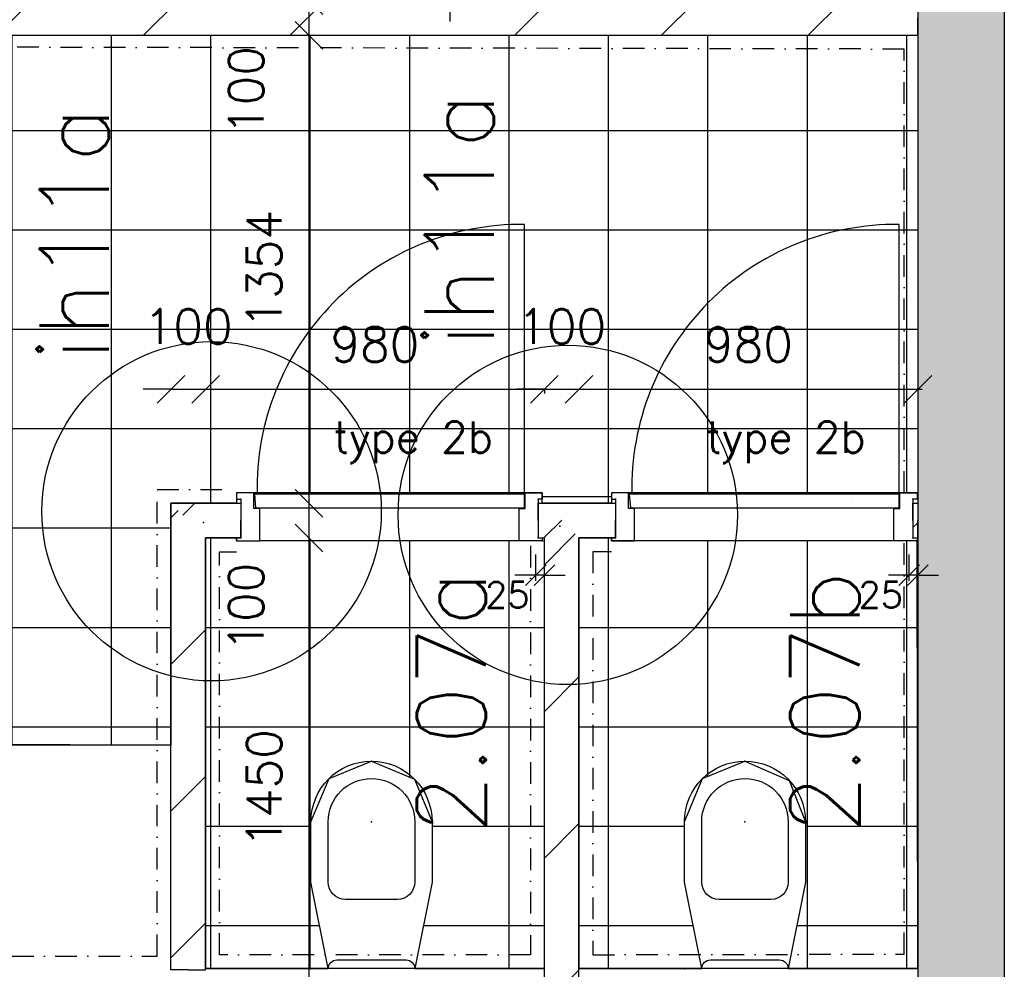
# Model space of a CAD drawing. Extents: x 7198 to 172353, y -998 to 131648.
# Tile 49 of 66: x 38260 to 41107, y 79223 to 81971. Entities that reach past the tile are written whole.
import ezdxf
from ezdxf.enums import TextEntityAlignment as Align

# ---------------------------------------------------------------- set-up
doc = ezdxf.new("R2010")
doc.units = 0
doc.header["$LTSCALE"] = 50
doc.header["$MEASUREMENT"] = 0
doc.header["$PDSIZE"] = -1
doc.linetypes.add('DASHDOT2', pattern=[0.5, 0.25, -0.125, 0, -0.125])
doc.linetypes.add('DIVIDE', pattern=[31.25, 12.5, -6.25, 0, -6.25, 0, -6.25])
doc.layers.get('0').update_dxf_attribs({"linetype": 'CONTINUOUS'})
doc.layers.get('DEFPOINTS').update_dxf_attribs({"linetype": 'CONTINUOUS'})
for name, color, linetype in [('00', 7, 'CONTINUOUS'), ('_DETAILNUMMERS', 4, 'CONTINUOUS'), ('_DETAILNUMMERSTEKST', 4, 'CONTINUOUS'), ('A--A21--_F12--', 7, 'CONTINUOUS'), ('A--A21--_F123-', 9, 'CONTINUOUS'), ('A--A22--_F123-', 9, 'CONTINUOUS'), ('A--L21--', 3, 'CONTINUOUS'), ('A--L21--_F12--', 7, 'CONTINUOUS'), ('A--L22--_F-2--', 7, 'CONTINUOUS'), ('A--L32--', 7, 'CONTINUOUS'), ('A--L32--_F123-', 1, 'CONTINUOUS'), ('A--L32--_F123-DRAAIR', 7, 'CONTINUOUS'), ('A--L74--', 7, 'CONTINUOUS'), ('A--L74--_F-23-', 7, 'CONTINUOUS'), ('A--M$1A-_F123-', 1, 'CONTINUOUS'), ('A--M1$A-_F123-', 1, 'CONTINUOUS'), ('A--T$1A-_F123-_RNR', 4, 'CONTINUOUS'), ('tegels', 253, 'CONTINUOUS'), ('TEKSTKOZIJNMERK', 2, 'CONTINUOUS'), ('X--LR---_CP', 7, 'CONTINUOUS')]:
    doc.layers.add(name, color=color, linetype=linetype)
doc.styles.add('ALFA-0_25', font='ROMANS')
doc.styles.add('B-01', font='SIMPLEX.SHX', dxfattribs={"width": 0.8, "height": 4.5})
doc.styles.add('HIEMSTRA', font='romans.shx')
doc.dimstyles.get("Standard").update_dxf_attribs({"dimscale": 40, "dimtxt": 2.5, "dimasz": 2, "dimexe": 0.3, "dimexo": 0.3, "dimgap": 2, "dimtad": 1, "dimdec": 0, "dimzin": 0, "dimdsep": 46, "dimtxsty": 'HIEMSTRA', "dimblk1": 'OBLIQUE', "dimblk2": 'OBLIQUE', "dimsah": 1, "dimcen": -0.09, "dimdle": 0.3, "dimse1": 1, "dimclrd": 2, "dimclre": 2, "dimclrt": 3, "dimadec": 0, "dimazin": 0, "dimtfac": 1, "dimtdec": 4, "dimtofl": 0, "dimtmove": 2, "dimatfit": 3, "dimldrblk": 'OBLIQUE', "dimfxl": 1, "dimtvp": 625, "dimtolj": 1, "dimtzin": 0, "dimarcsym": 0})
doc.dimstyles.new('STANDARD$0', dxfattribs={"dimscale": 50, "dimtxt": 2.5, "dimasz": 2, "dimexe": 2, "dimexo": 0, "dimgap": 2, "dimtad": 1, "dimdec": 0, "dimzin": 0, "dimdsep": 46, "dimtxsty": 'ALFA-0_25', "dimblk1": 'OBLIQUE', "dimblk2": 'OBLIQUE', "dimsah": 1, "dimcen": -3, "dimdle": 2, "dimclrd": 1, "dimclre": 1, "dimclrt": 2, "dimadec": 0, "dimazin": 0, "dimtfac": 0.666667, "dimtofl": 0, "dimtmove": 2, "dimatfit": 3, "dimldrblk": 'OBLIQUE', "dimfxl": 1, "dimtvp": 0.833333, "dimtolj": 1, "dimtzin": 0, "dimarcsym": 0})

# ---------------------------------------------------------------- blocks, each defined once
blk = doc.blocks.new('Q070119-')
at = {"layer": 'X--LR---_CP'}
for p in [(0, 0), (0, 0), (350, 0)]:
    blk.add_point(p, dxfattribs=at)
blk = doc.blocks.new('Q070120-')
at = {"layer": 'X--LR---_CP'}
for p in [(0, 0), (0, 0), (350, 0)]:
    blk.add_point(p, dxfattribs=at)
blk = doc.blocks.new('Q070121-')
at = {"layer": 'X--LR---_CP', "color": 3}
blk.add_point((600, 0), dxfattribs=at)
blk.add_point((600, 0), dxfattribs=at)
blk.add_point((600, 0), dxfattribs=at)
blk = doc.blocks.new('Q070065-')
at = {"layer": 'A--L74--_F-23-', "color": 1, "linetype": 'Continuous'}
for points in [[(125, 0), (175, -250), (175, -425, -1), (-175, -425), (-175, -250), (-125, 0)], [(-125, 0), (125, 0, -0.41), (100, -25), (-100, -25, -0.41), (-125, 0)], [(-75, -200), (75, -200, -0.41), (125, -250), (125, -425, -1), (-125, -425), (-125, -250, -0.41), (-75, -200)]]:
    blk.add_lwpolyline(points, format="xyb", dxfattribs=at)
at = {"layer": 'A--L74--_F-23-', "color": 255}
blk.add_circle((0, 0), 0.0123, dxfattribs=at)
at = {"layer": 'X--LR---_CP'}
for p in [(-125, 0), (-125, 0), (0, -425)]:
    blk.add_point(p, dxfattribs=at)
at = {"layer": 'A--L74--'}
for name, p, rotation in [('Q070120-', (-175, 0), 0.08), ('Q070121-', (0, 0), 270)]:
    blk.add_blockref(name, p, dxfattribs=dict(at, rotation=rotation))
at = {"layer": 'A--L74--', "extrusion": (0, -1, 0)}
blk.add_blockref('Q070119-', (-175, 0), dxfattribs=at)
blk = doc.blocks.new('*U874')
at = {"layer": 'A--A22--_F123-', "linetype": 'Continuous'}
h = blk.add_hatch(dxfattribs=at)
h.set_pattern_fill('ALFALINE', color=256, scale=300, style=0)
h.set_pattern_definition([(45, (-38747.1, -79221.86), (-212.132, 212.132), [])])
h.paths.add_polyline_path([(0, 0), (-50, 0), (-50, 1349.8), (0, 1299.8), (50, 1249.8), (50, 0)])
at = {"layer": 'A--L22--_F-2--', "color": 3, "linetype": 'Continuous'}
for points in [[(0, 0), (-50, 0), (-50, 1349.8), (-50, 1349.8)], [(0, 0), (50, 0), (50, 1249.8), (50, 1249.8)]]:
    blk.add_lwpolyline(points, dxfattribs=at)
blk = doc.blocks.new('*U873')
at = {"layer": 'A--A22--_F123-', "linetype": 'Continuous'}
h = blk.add_hatch(dxfattribs=at)
h.set_pattern_fill('ALFALINE', color=256, scale=300, style=0)
h.set_pattern_definition([(45, (-39827.1, -78971.86), (-212.132, 212.132), [])])
h.paths.add_polyline_path([(0, 0), (-50, 50), (-50, 1499.8), (0, 1549.8), (50, 1499.8), (50, 50)])
at = {"layer": 'A--L22--_F-2--', "color": 3, "linetype": 'Continuous'}
for points in [[(-50, 50), (-50, 50), (-50, 1499.8), (-50, 1499.8)], [(50, 50), (50, 50), (50, 1499.8), (50, 1499.8)]]:
    blk.add_lwpolyline(points, dxfattribs=at)
blk = doc.blocks.new('*U870')
at = {"layer": 'A--A22--_F123-', "linetype": 'Continuous'}
h = blk.add_hatch(dxfattribs=at)
h.set_pattern_fill('ALFALINE', color=256, scale=300, style=0)
h.set_pattern_definition([(45, (-39759.1, -80521.63), (-212.132, 212.132), [])])
h.paths.add_polyline_path([(0, 0), (0, 50), (68, 50), (68, 0), (18, -50), (0, -50)])
at = {"layer": 'A--L22--_F-2--', "color": 3, "linetype": 'Continuous'}
for points in [[(0, 0), (0, 50), (68, 50), (68, 50)], [(0, 0), (0, -50), (18, -50), (18, -50)]]:
    blk.add_lwpolyline(points, dxfattribs=at)
blk = doc.blocks.new('*U869')
at = {"layer": 'A--A22--_F123-', "linetype": 'Continuous'}
h = blk.add_hatch(dxfattribs=at)
h.set_pattern_fill('ALFALINE', color=256, scale=300, style=0)
h.set_pattern_definition([(45, (-38747.1, -80521.63), (-212.132, 212.132), [])])
h.paths.add_polyline_path([(0, 0), (-50, 50), (152, 50), (152, 0), (152, -50), (50, -50)])
at = {"layer": 'A--L22--_F-2--', "color": 3, "linetype": 'Continuous'}
for points in [[(-50, 50), (-50, 50), (152, 50), (152, 0)], [(50, -50), (50, -50), (152, -50), (152, 0)]]:
    blk.add_lwpolyline(points, dxfattribs=at)
blk = doc.blocks.new('*U868')
at = {"layer": 'A--A22--_F123-', "linetype": 'Continuous'}
h = blk.add_hatch(dxfattribs=at)
h.set_pattern_fill('ALFALINE', color=256, scale=300, style=0)
h.set_pattern_definition([(45, (-39827.1, -80521.63), (-212.132, 212.132), [])])
h.paths.add_polyline_path([(0, 0), (0, 50), (155.6, 50), (155.6, 0), (155.6, -50), (50, -50)])
at = {"layer": 'A--L22--_F-2--', "color": 3, "linetype": 'Continuous'}
for points in [[(0, 50), (0, 50), (155.6, 50), (155.6, 0)], [(50, -50), (50, -50), (155.6, -50), (155.6, 0)]]:
    blk.add_lwpolyline(points, dxfattribs=at)
blk = doc.blocks.new('*U847')
at = {"layer": 'A--A22--_F123-', "linetype": 'Continuous'}
h = blk.add_hatch(dxfattribs=at)
h.set_pattern_fill('ALFALINE', color=256, scale=300, style=0)
h.set_pattern_definition([(45, (-40842.73, -80521.63), (-212.132, 212.132), [])])
h.paths.add_polyline_path([(0, 0), (0, 50), (14.4, 50), (14.4, 0), (14.4, -50), (0, -50)])
at = {"layer": 'A--L22--_F-2--', "color": 3, "linetype": 'Continuous'}
for points in [[(0, 0), (0, 50), (14.4, 50), (14.4, 0)], [(0, 0), (0, -50), (14.4, -50), (14.4, 0)]]:
    blk.add_lwpolyline(points, dxfattribs=at)
blk = doc.blocks.new('*U822')
at = {"layer": 'A--A22--_F123-', "linetype": 'Continuous'}
h = blk.add_hatch(dxfattribs=at)
h.set_pattern_fill('ALFALINE', color=256, scale=300, style=0)
h.set_pattern_definition([(45, (-39357.1, -81975.63), (-212.132, 212.132), [])])
h.paths.add_polyline_path([(0, 0), (50, 50), (1500, 50), (1500, 0), (1500, -50), (0, -50)])
at = {"layer": 'A--L22--_F-2--', "color": 3, "linetype": 'Continuous'}
for points in [[(50, 50), (50, 50), (1500, 50), (1500, 0)], [(0, -50), (0, -50), (1500, -50), (1500, 0)]]:
    blk.add_lwpolyline(points, dxfattribs=at)
blk = doc.blocks.new('_OBLIQUE')
at = {"color": 0, "linetype": 'ByBlock'}
blk.add_line((-0.5, -0.5), (0.5, 0.5), dxfattribs=at)
blk = doc.blocks.new('*D110')
at = {"color": 2, "linetype": 'ByBlock', "transparency": 16777216}
for p, q in [((38697.1, 80901.3), (38617.1, 80901.3)), ((38697.1, 80901.3), (38797.1, 80901.3)), ((38797.1, 80901.3), (38877.1, 80901.3))]:
    blk.add_line(p, q, dxfattribs=at)
at = {"layer": 'DEFPOINTS', "color": 0, "linetype": 'ByBlock', "transparency": 16777216}
for p in [(38697.1, 80901.3), (38797.1, 80901.3), (38797.1, 80901.3)]:
    blk.add_point(p, dxfattribs=at)
at = {"color": 2, "linetype": 'ByBlock', "transparency": 16777216, "xscale": 80, "yscale": 80, "zscale": 80}
blk.add_blockref('_OBLIQUE', (38697.1, 80901.3), dxfattribs=at)
at = {"color": 2, "linetype": 'ByBlock', "transparency": 16777216, "xscale": 80, "yscale": 80, "zscale": 80, "rotation": 180}
blk.add_blockref('_OBLIQUE', (38797.1, 80901.3), dxfattribs=at)
at = {"color": 3, "linetype": 'ByBlock', "transparency": 16777216, "insert": (38747.1, 81083.3), "char_height": 100, "attachment_point": 5, "style": 'HIEMSTRA'}
blk.add_mtext('\\A1;100', dxfattribs=at)
blk = doc.blocks.new('*D111')
at = {"color": 2, "linetype": 'ByBlock', "transparency": 16777216}
for p, q in [((38785.1, 80901.3), (39789.1, 80901.3)), ((39777.1, 80902.7), (39777.1, 80889.3))]:
    blk.add_line(p, q, dxfattribs=at)
at = {"layer": 'DEFPOINTS', "color": 0, "linetype": 'ByBlock', "transparency": 16777216}
for p in [(38797.1, 80914.7), (39777.1, 80914.7), (39777.1, 80901.3)]:
    blk.add_point(p, dxfattribs=at)
at = {"color": 2, "linetype": 'ByBlock', "transparency": 16777216, "xscale": 80, "yscale": 80, "zscale": 80, "rotation": 180}
blk.add_blockref('_OBLIQUE', (38797.1, 80901.3), dxfattribs=at)
at = {"color": 2, "linetype": 'ByBlock', "transparency": 16777216, "xscale": 80, "yscale": 80, "zscale": 80}
blk.add_blockref('_OBLIQUE', (39777.1, 80901.3), dxfattribs=at)
at = {"color": 3, "linetype": 'ByBlock', "transparency": 16777216, "insert": (39287.1, 81031.3), "char_height": 100, "attachment_point": 5, "style": 'HIEMSTRA'}
blk.add_mtext('\\A1;980', dxfattribs=at)
blk = doc.blocks.new('*D112')
at = {"color": 2, "linetype": 'ByBlock', "transparency": 16777216}
for p, q in [((40857.1, 80924.9), (40857.1, 80889.3)), ((39865.1, 80901.3), (40869.1, 80901.3))]:
    blk.add_line(p, q, dxfattribs=at)
at = {"layer": 'DEFPOINTS', "color": 0, "linetype": 'ByBlock', "transparency": 16777216}
for p in [(39877.1, 80936.9), (40857.1, 80936.9), (40857.1, 80901.3)]:
    blk.add_point(p, dxfattribs=at)
at = {"color": 2, "linetype": 'ByBlock', "transparency": 16777216, "xscale": 80, "yscale": 80, "zscale": 80, "rotation": 180}
blk.add_blockref('_OBLIQUE', (39877.1, 80901.3), dxfattribs=at)
at = {"color": 2, "linetype": 'ByBlock', "transparency": 16777216, "xscale": 80, "yscale": 80, "zscale": 80}
blk.add_blockref('_OBLIQUE', (40857.1, 80901.3), dxfattribs=at)
at = {"color": 3, "linetype": 'ByBlock', "transparency": 16777216, "insert": (40367.1, 81031.3), "char_height": 100, "attachment_point": 5, "style": 'HIEMSTRA'}
blk.add_mtext('\\A1;980', dxfattribs=at)
blk = doc.blocks.new('*D113')
at = {"color": 2, "linetype": 'ByBlock', "transparency": 16777216}
for p, q in [((39777.1, 80901.3), (39697.1, 80901.3)), ((39777.1, 80901.3), (39877.1, 80901.3)), ((39877.1, 80901.3), (39957.1, 80901.3))]:
    blk.add_line(p, q, dxfattribs=at)
at = {"layer": 'DEFPOINTS', "color": 0, "linetype": 'ByBlock', "transparency": 16777216}
for p in [(39777.1, 80901.3), (39877.1, 80901.3), (39877.1, 80901.3)]:
    blk.add_point(p, dxfattribs=at)
at = {"color": 2, "linetype": 'ByBlock', "transparency": 16777216, "xscale": 80, "yscale": 80, "zscale": 80}
blk.add_blockref('_OBLIQUE', (39777.1, 80901.3), dxfattribs=at)
at = {"color": 2, "linetype": 'ByBlock', "transparency": 16777216, "xscale": 80, "yscale": 80, "zscale": 80, "rotation": 180}
blk.add_blockref('_OBLIQUE', (39877.1, 80901.3), dxfattribs=at)
at = {"color": 3, "linetype": 'ByBlock', "transparency": 16777216, "insert": (39827.1, 81083.3), "char_height": 100, "attachment_point": 5, "style": 'HIEMSTRA'}
blk.add_mtext('\\A1;100', dxfattribs=at)
blk = doc.blocks.new('*U783')
at = {"layer": 'A--A21--_F123-', "linetype": 'Continuous'}
blk.add_hatch(color=256, dxfattribs=at).paths.add_polyline_path([(0, 0), (125, 0), (125, -7950.4), (0, -7950.4), (-125, -7950.4), (-125, 0)])
at = {"layer": 'A--A21--_F12--', "color": 8}
for points in [[(0, -7950.4), (-125, -7950.4), (0, 0), (-125, 0)], [(0, 0), (125, 0), (0, -7950.4), (125, -7950.4)]]:
    blk.add_solid(points, dxfattribs=at)
at = {"layer": 'A--L21--_F12--', "color": 3, "linetype": 'Continuous'}
for points in [[(0, 0), (-125, 0), (-125, -7950.4), (0, -7950.4)], [(0, 0), (125, 0), (125, -7950.4), (0, -7950.4)]]:
    blk.add_lwpolyline(points, dxfattribs=at)
blk = doc.blocks.new('*U768')
at = {"layer": 'A--A22--_F123-', "linetype": 'Continuous'}
h = blk.add_hatch(dxfattribs=at)
h.set_pattern_fill('ALFALINE', color=256, scale=300, style=0)
h.set_pattern_definition([(45, (-37036.6, -81975.63), (-212.132, 212.132), [])])
h.paths.add_polyline_path([(0, 0), (61.2, 50), (2270.5, 50), (2320.5, 0), (2320.5, -50), (40.8, -50)])
at = {"layer": 'A--L22--_F-2--', "color": 3, "linetype": 'Continuous'}
for points in [[(61.2, 50), (61.2, 50), (2270.5, 50), (2270.5, 50)], [(40.8, -50), (40.8, -50), (2320.5, -50), (2320.5, -50)]]:
    blk.add_lwpolyline(points, dxfattribs=at)
blk = doc.blocks.new('*D192')
at = {"color": 2, "linetype": 'ByBlock', "transparency": 16777216}
blk.add_line((40225.3, 79009.9), (40225.3, 80483.6), dxfattribs=at)
at = {"layer": 'DEFPOINTS', "color": 0, "linetype": 'ByBlock', "transparency": 16777216}
for p in [(40225.3, 80471.6), (40225.3, 80471.6), (40225.3, 79021.9)]:
    blk.add_point(p, dxfattribs=at)
at = {"color": 2, "linetype": 'ByBlock', "transparency": 16777216, "xscale": 80, "yscale": 80, "zscale": 80}
for p, rotation in [((40225.3, 80471.6), 90), ((40225.3, 79021.9), 270)]:
    blk.add_blockref('_OBLIQUE', p, dxfattribs=dict(at, rotation=rotation))
at = {"color": 3, "linetype": 'ByBlock', "transparency": 16777216, "insert": (40095.3, 79746.7), "char_height": 100, "attachment_point": 5, "rotation": 90, "style": 'HIEMSTRA'}
blk.add_mtext('\\A1;1450', dxfattribs=at)
blk = doc.blocks.new('*D193')
at = {"color": 2, "linetype": 'ByBlock', "transparency": 16777216}
for p, q in [((40225.3, 80571.6), (40225.3, 80651.6)), ((40225.3, 80471.6), (40225.3, 80571.6)), ((40225.3, 80471.6), (40225.3, 80391.6))]:
    blk.add_line(p, q, dxfattribs=at)
at = {"layer": 'DEFPOINTS', "color": 0, "linetype": 'ByBlock', "transparency": 16777216}
for p in [(40225.3, 80571.6), (40225.3, 80571.6), (40225.3, 80471.6)]:
    blk.add_point(p, dxfattribs=at)
at = {"color": 2, "linetype": 'ByBlock', "transparency": 16777216, "xscale": 80, "yscale": 80, "zscale": 80}
for p, rotation in [((40225.3, 80571.6), 270), ((40225.3, 80471.6), 90)]:
    blk.add_blockref('_OBLIQUE', p, dxfattribs=dict(at, rotation=rotation))
at = {"color": 3, "linetype": 'ByBlock', "transparency": 16777216, "insert": (40043.3, 80271.3), "char_height": 100, "attachment_point": 5, "rotation": 90, "style": 'HIEMSTRA'}
blk.add_mtext('\\A1;100', dxfattribs=at)
blk = doc.blocks.new('*D194')
at = {"color": 2, "linetype": 'ByBlock', "transparency": 16777216}
blk.add_line((40225.3, 80559.6), (40225.3, 81937.6), dxfattribs=at)
at = {"layer": 'DEFPOINTS', "color": 0, "linetype": 'ByBlock', "transparency": 16777216}
for p in [(40225.3, 81925.6), (40225.3, 81925.6), (40225.3, 80571.6)]:
    blk.add_point(p, dxfattribs=at)
at = {"color": 2, "linetype": 'ByBlock', "transparency": 16777216, "xscale": 80, "yscale": 80, "zscale": 80}
for p, rotation in [((40225.3, 81925.6), 90), ((40225.3, 80571.6), 270)]:
    blk.add_blockref('_OBLIQUE', p, dxfattribs=dict(at, rotation=rotation))
at = {"color": 3, "linetype": 'ByBlock', "transparency": 16777216, "insert": (40095.3, 81248.6), "char_height": 100, "attachment_point": 5, "rotation": 90, "style": 'HIEMSTRA'}
blk.add_mtext('\\A1;1354', dxfattribs=at)
blk = doc.blocks.new('*D195')
at = {"color": 2, "linetype": 'ByBlock', "transparency": 16777216}
for p, q in [((39096.6, 82025.6), (39096.6, 82105.6)), ((39096.6, 81925.6), (39096.6, 82025.6)), ((39096.6, 81925.6), (39096.6, 81845.6))]:
    blk.add_line(p, q, dxfattribs=at)
at = {"layer": 'DEFPOINTS', "color": 0, "linetype": 'ByBlock', "transparency": 16777216}
for p in [(39096.6, 82025.6), (39096.6, 82025.6), (39096.6, 81925.6)]:
    blk.add_point(p, dxfattribs=at)
at = {"color": 2, "linetype": 'ByBlock', "transparency": 16777216, "xscale": 80, "yscale": 80, "zscale": 80}
for p, rotation in [((39096.6, 82025.6), 270), ((39096.6, 81925.6), 90)]:
    blk.add_blockref('_OBLIQUE', p, dxfattribs=dict(at, rotation=rotation))
at = {"color": 3, "linetype": 'ByBlock', "transparency": 16777216, "insert": (38914.6, 81765.6), "char_height": 100, "attachment_point": 5, "rotation": 90, "style": 'HIEMSTRA'}
blk.add_mtext('\\A1;100', dxfattribs=at)
blk = doc.blocks.new('DR_780TYPE2')
at = {"layer": 'A--L32--_F123-', "color": 1}
blk.add_line((67, 0), (817, 0), dxfattribs=at)
at = {"layer": 'A--L32--_F123-'}
for points in [[(0, 9), (0, 0), (67, 0), (67, 93.8), (50, 93.8), (50, 139), (0, 139), (0, 121), (12, 121), (12, 9), (0, 9)], [(52, 95.6), (52, 135.6), (832, 135.6), (829, 95.6), (52, 95.6)], [(884, 9), (884, 0), (817, 0), (817, 93.8), (834, 93.8), (834, 139), (884, 139), (884, 121), (872, 121), (872, 9), (884, 9)]]:
    blk.add_lwpolyline(points, close=True, dxfattribs=at)
at = {"layer": 'A--L32--_F123-DRAAIR', "color": 1}
blk.add_lwpolyline([(52, 135.6), (52, 915.6, -0.423925), (824.9, 135.8)], format="xyb", dxfattribs=at)
at = {"layer": 'X--LR---_CP', "color": 1}
for p in [(12, 121), (12, 9)]:
    blk.add_point(p, dxfattribs=at)
at = {"layer": 'X--LR---_CP', "color": 2}
for p in [(872, 121), (872, 9)]:
    blk.add_point(p, dxfattribs=at)
at = {"layer": 'X--LR---_CP'}
blk.add_point((0, 0), dxfattribs=at)
blk = doc.blocks.new('*D430')
at = {"color": 1, "linetype": 'ByBlock', "transparency": 16777216}
for p, q in [((39503.5, 82050.6), (39503.5, 82110.6)), ((39519.3, 82050.6), (39443.5, 82050.6)), ((39503.5, 82050.6), (39503.5, 82025.6)), ((39519.3, 82025.6), (39443.5, 82025.6)), ((39503.5, 82025.6), (39503.5, 81965.6))]:
    blk.add_line(p, q, dxfattribs=at)
at = {"layer": 'DEFPOINTS', "color": 0, "linetype": 'ByBlock', "transparency": 16777216}
for p in [(39519.3, 82050.6), (39503.5, 82025.6), (39519.3, 82025.6)]:
    blk.add_point(p, dxfattribs=at)
at = {"color": 1, "linetype": 'ByBlock', "transparency": 16777216, "xscale": 60, "yscale": 60, "zscale": 60}
for p, rotation in [((39503.5, 82050.6), 270), ((39503.5, 82025.6), 90)]:
    blk.add_blockref('_OBLIQUE', p, dxfattribs=dict(at, rotation=rotation))
at = {"color": 2, "linetype": 'ByBlock', "transparency": 16777216, "insert": (39559.8, 82101.9), "char_height": 75, "attachment_point": 5, "rotation": 90, "style": 'ALFA-0_25'}
blk.add_mtext('\\A1;25', dxfattribs=at)
blk = doc.blocks.new('*D431')
at = {"color": 1, "linetype": 'ByBlock', "transparency": 16777216}
for p, q in [((40832.1, 80347.5), (40832.1, 80423.4)), ((40857.1, 80347.5), (40857.1, 80423.4)), ((40832.1, 80363.4), (40772.1, 80363.4)), ((40857.1, 80363.4), (40832.1, 80363.4)), ((40857.1, 80363.4), (40917.1, 80363.4))]:
    blk.add_line(p, q, dxfattribs=at)
at = {"layer": 'DEFPOINTS', "color": 0, "linetype": 'ByBlock', "transparency": 16777216}
for p in [(40832.1, 80363.4), (40832.1, 80347.5), (40857.1, 80347.5)]:
    blk.add_point(p, dxfattribs=at)
at = {"color": 1, "linetype": 'ByBlock', "transparency": 16777216, "xscale": 60, "yscale": 60, "zscale": 60}
blk.add_blockref('_OBLIQUE', (40832.1, 80363.4), dxfattribs=at)
at = {"color": 1, "linetype": 'ByBlock', "transparency": 16777216, "xscale": 60, "yscale": 60, "zscale": 60, "rotation": 180}
blk.add_blockref('_OBLIQUE', (40857.1, 80363.4), dxfattribs=at)
at = {"color": 2, "linetype": 'ByBlock', "transparency": 16777216, "insert": (40749.8, 80307), "char_height": 75, "attachment_point": 5, "style": 'ALFA-0_25'}
blk.add_mtext('\\A1;25', dxfattribs=at)
blk = doc.blocks.new('*D432')
at = {"color": 1, "linetype": 'ByBlock', "transparency": 16777216}
for p, q in [((39752.1, 80347.5), (39752.1, 80423.4)), ((39777.1, 80347.5), (39777.1, 80423.4)), ((39752.1, 80363.4), (39692.1, 80363.4)), ((39777.1, 80363.4), (39752.1, 80363.4)), ((39777.1, 80363.4), (39837.1, 80363.4))]:
    blk.add_line(p, q, dxfattribs=at)
at = {"layer": 'DEFPOINTS', "color": 0, "linetype": 'ByBlock', "transparency": 16777216}
for p in [(39752.1, 80363.4), (39752.1, 80347.5), (39777.1, 80347.5)]:
    blk.add_point(p, dxfattribs=at)
at = {"color": 1, "linetype": 'ByBlock', "transparency": 16777216, "xscale": 60, "yscale": 60, "zscale": 60}
blk.add_blockref('_OBLIQUE', (39752.1, 80363.4), dxfattribs=at)
at = {"color": 1, "linetype": 'ByBlock', "transparency": 16777216, "xscale": 60, "yscale": 60, "zscale": 60, "rotation": 180}
blk.add_blockref('_OBLIQUE', (39777.1, 80363.4), dxfattribs=at)
at = {"color": 2, "linetype": 'ByBlock', "transparency": 16777216, "insert": (39669.8, 80307), "char_height": 75, "attachment_point": 5, "style": 'ALFA-0_25'}
blk.add_mtext('\\A1;25', dxfattribs=at)
blk = doc.blocks.new('DETAILNR')
at = {"layer": '_DETAILNUMMERS'}
blk.add_circle((32.9, -23.2), 490.7, dxfattribs=at)
at = {"layer": 'X--LR---_CP'}
blk.add_point((0, 0), dxfattribs=at)
at = {"layer": '_DETAILNUMMERSTEKST', "style": 'ALFA-0_25'}
blk.add_attdef('DETAILNR', text='', height=200, rotation=90, dxfattribs=at).set_placement((-618.4, 223.8), align=Align.RIGHT)

msp = doc.modelspace()

# ---------------------------------------------------------------- hatches: boundary and pattern name
at = {"layer": 'tegels'}
h = msp.add_hatch(dxfattribs=at)
h.set_pattern_fill('NET', color=256, scale=2300, style=0)
h.paths.add_polyline_path([(36660.5, 79878.8), (36743.6, 80286.9), (36764.3, 80283.2), (36960.7, 81247.4), (36940.1, 81251.6), (37077.4, 81925.6), (40857.1, 81925.6), (40857.1, 80601.6), (39970.7, 80601.6), (39970.7, 80571.6), (39771.1, 80571.6), (39771.1, 80601.6), (38887.1, 80601.6), (38887.1, 80571.6), (38697.1, 80571.6), (38697.1, 79871.9)])
h = msp.add_hatch(dxfattribs=at)
h.set_pattern_fill('NET', color=256, scale=2300, style=0)
h.paths.add_polyline_path([(38887.1, 80462.6), (38887.1, 80471.6), (38797.1, 80471.6), (38797.1, 79225.6), (39152.1, 79225.6), (39102.1, 79475.6), (39102.1, 79650.6), (39154.7, 79775.7), (39277.1, 79825.6), (39401.5, 79773.7), (39452.1, 79650.6), (39452.1, 79475.6), (39402.1, 79225.6), (39777.1, 79225.6), (39777.1, 80462.5)])
h = msp.add_hatch(dxfattribs=at)
h.set_pattern_fill('NET', color=256, scale=2300, style=0)
h.paths.add_polyline_path([(39970.7, 80462.6), (39970.7, 80471.6), (39877.1, 80471.6), (39877.1, 79225.6), (40232.1, 79225.6), (40182.1, 79475.6), (40182.1, 79650.6), (40234.6, 79775.6), (40357.1, 79825.6), (40485, 79770), (40532.1, 79650.6), (40532.1, 79475.6), (40482.1, 79225.6), (40857.1, 79225.6), (40854.7, 80462.6)])

# ---------------------------------------------------------------- linework, layer by layer
at = {"layer": 'A--L21--'}
for points in [[(39777.1, 80571.6), (39777.1, 80571.6)], [(39877.1, 80571.6), (39877.1, 80571.6)], [(40665.6, 80571.6), (40665.6, 80571.6)]]:
    msp.add_lwpolyline(points, dxfattribs=at)
at = {"layer": 'A--L74--'}
for points in [[(38697.1, 79871.9), (36694.8, 79871.9)], [(39777.1, 79225.6), (38797.1, 79225.6)], [(40857.1, 79225.6), (39877.1, 79225.6)]]:
    msp.add_lwpolyline(points, dxfattribs=at)
at = {"layer": 'tegels'}
for points in [[(36660.5, 79878.8), (36743.6, 80286.9), (36764.3, 80283.2), (36960.7, 81247.4), (36940.1, 81251.6), (37077.4, 81925.6), (40857.1, 81925.6), (40857.1, 80601.6), (39970.7, 80601.6), (39970.7, 80571.6), (39771.1, 80571.6), (39771.1, 80601.6), (38887.1, 80601.6), (38887.1, 80571.6), (38697.1, 80571.6), (38697.1, 79871.9)], [(38887.1, 80462.6), (38887.1, 80471.6), (38797.1, 80471.6), (38797.1, 79225.6), (39152.1, 79225.6), (39102.1, 79475.6), (39102.1, 79650.6), (39154.7, 79775.7), (39277.1, 79825.6), (39401.5, 79773.7), (39452.1, 79650.6), (39452.1, 79475.6), (39402.1, 79225.6), (39777.1, 79225.6), (39777.1, 80462.5)], [(39970.7, 80462.6), (39970.7, 80471.6), (39877.1, 80471.6), (39877.1, 79225.6), (40232.1, 79225.6), (40182.1, 79475.6), (40182.1, 79650.6), (40234.6, 79775.6), (40357.1, 79825.6), (40485, 79770), (40532.1, 79650.6), (40532.1, 79475.6), (40482.1, 79225.6), (40857.1, 79225.6), (40854.7, 80462.6)]]:
    msp.add_lwpolyline(points, close=True, dxfattribs=at)
at = {"layer": 'tegels', "color": 3, "linetype": 'DASHDOT2', "ltscale": 5}
for points in [[(40817.1, 80601.6), (40817.1, 81885.6), (37111.7, 81893.2), (36979.4, 81243.7)], [(36817.1, 80271.9), (36611.4, 79261.9), (38657.1, 79261.9), (38657.1, 80611.6), (38887.1, 80611.6)], [(39737.1, 80448.3), (39737.1, 79265.6), (38837.1, 79265.6), (38837.1, 80431.6), (38887.1, 80431.6)], [(39970.7, 80431.6), (39917.1, 80431.6), (39917.1, 79265.7), (40817.1, 79267.4), (40817.1, 80462.6)]]:
    msp.add_lwpolyline(points, dxfattribs=at)
at = {"layer": 'tegels', "color": 3, "linetype": 'DIVIDE', "ltscale": 5}
msp.add_lwpolyline([(39771.1, 80591.6), (39970.7, 80591.6)], dxfattribs=at)

# ---------------------------------------------------------------- block references
at = {"layer": '00', "linetype": 'Continuous'}
ref = msp.add_blockref('DETAILNR', (39821.6, 80505), dxfattribs=dict(at, rotation=90))
ref.add_attrib('DETAILNR', 'ih11a', dxfattribs={"layer": '_DETAILNUMMERSTEKST', "height": 200, "rotation": 90, "style": 'ALFA-0_25'}).set_placement((39630.8, 81760.4), align=Align.RIGHT)
ref = msp.add_blockref('DETAILNR', (38791.4, 80515.6), dxfattribs=dict(at, rotation=90))
ref.add_attrib('DETAILNR', 'ih11a', dxfattribs={"layer": '_DETAILNUMMERSTEKST', "height": 200, "rotation": 90, "style": 'ALFA-0_25'}).set_placement((38517.4, 81719.9), align=Align.RIGHT)
at = {"layer": 'A--L21--', "linetype": 'Continuous'}
for name, p in [('*U783', (40982.1, 84296.9)), ('*U768', (37036.6, 81975.6)), ('*U822', (39357.1, 81975.6)), ('*U874', (38747.1, 79221.9)), ('*U869', (38747.1, 80521.6)), ('*U870', (39759.1, 80521.6)), ('*U868', (39827.1, 80521.6)), ('*U847', (40842.7, 80521.6)), ('*U873', (39827.1, 78971.9))]:
    msp.add_blockref(name, p, dxfattribs=at)
at = {"layer": 'A--L32--', "xscale": -1}
for p in [(39771.1, 80462.6), (40854.7, 80462.6)]:
    msp.add_blockref('DR_780TYPE2', p, dxfattribs=at)
at = {"layer": 'A--L74--', "rotation": 180}
for p in [(39277.1, 79225.6), (40357.1, 79225.6)]:
    msp.add_blockref('Q070065-', p, dxfattribs=at)

# ---------------------------------------------------------------- texts
at = {"layer": 'A--T$1A-_F123-_RNR', "style": 'ALFA-0_25'}
for s, p in [('2.07b', (40688.2, 79614.8)), ('2.07a', (39608.2, 79614.8))]:
    msp.add_text(s, height=200, rotation=90, dxfattribs=at).set_placement(p)
at = {"layer": 'TEKSTKOZIJNMERK', "style": 'B-01'}
for p in [(39166, 80717.9), (40243.6, 80717.9)]:
    msp.add_text('type 2b', height=90, dxfattribs=at).set_placement(p)

# ---------------------------------------------------------------- dimensions: what is measured, and where the dimension line sits
at = {"layer": 'A--M$1A-_F123-', "linetype": 'Continuous'}
dim = msp.add_linear_dim(base=(39096.6, 82025.6), p1=(39096.6, 81925.6), p2=(39096.6, 82025.6), angle=90, dimstyle='Standard', dxfattribs=at)
dim.commit()
dim.dimension.update_dxf_attribs({"geometry": '*D195', "text_midpoint": (38914.6, 81765.6), "dimtype": 160})
for base, p1, p2, picture, middle in [((39096.6, 81925.6), (39096.6, 80571.6), (39096.6, 81925.6), '*D194', (38966.6, 81248.6)), ((39096.6, 80471.6), (39096.6, 79021.9), (39096.6, 80471.6), '*D192', (38966.6, 79746.7))]:
    dim = msp.add_linear_dim(base=base, p1=p1, p2=p2, angle=90, dimstyle='Standard', dxfattribs=at)
    dim.commit()
    dim.dimension.update_dxf_attribs({"geometry": picture, "text_midpoint": middle, "insert": (-1128.8, 0)})
at = {"layer": 'A--M$1A-_F123-'}
for base, p1, p2, picture, middle in [((38797.1, 80901.3), (38697.1, 80901.3), (38797.1, 80901.3), '*D110', (38747.1, 81083.3)), ((39877.1, 80901.3), (39777.1, 80901.3), (39877.1, 80901.3), '*D113', (39827.1, 81083.3)), ((39777.1, 80901.3), (38797.1, 80914.7), (39777.1, 80914.7), '*D111', (39287.1, 81031.3)), ((40857.1, 80901.3), (39877.1, 80936.9), (40857.1, 80936.9), '*D112', (40367.1, 81031.3))]:
    dim = msp.add_linear_dim(base=base, p1=p1, p2=p2, dimstyle='Standard', dxfattribs=at)
    dim.commit()
    dim.dimension.update_dxf_attribs({"geometry": picture, "text_midpoint": middle})
at = {"layer": 'A--M$1A-_F123-', "linetype": 'Continuous'}
dim = msp.add_linear_dim(base=(39096.6, 80571.6), p1=(39096.6, 80471.6), p2=(39096.6, 80571.6), angle=90, dimstyle='Standard', dxfattribs=at)
dim.commit()
dim.dimension.update_dxf_attribs({"geometry": '*D193', "text_midpoint": (38914.6, 80271.3), "dimtype": 160, "insert": (-1128.8, 0)})
at = {"layer": 'A--M1$A-_F123-'}
for base, p1, p2, angle, picture, middle in [((39503.5, 82025.6), (39519.3, 82050.6), (39519.3, 82025.6), 270, '*D430', (39559.8, 82101.9)), ((39752.1, 80363.4), (39777.1, 80347.5), (39752.1, 80347.5), 180, '*D432', (39669.8, 80307)), ((40832.1, 80363.4), (40857.1, 80347.5), (40832.1, 80347.5), 180, '*D431', (40749.8, 80307))]:
    dim = msp.add_linear_dim(base=base, p1=p1, p2=p2, angle=angle, dimstyle='STANDARD$0', override={"dimscale": 30, "dimblk1": 'OBLIQUE', "dimblk2": 'OBLIQUE'}, dxfattribs=at)
    dim.commit()
    dim.dimension.update_dxf_attribs({"geometry": picture, "text_midpoint": middle, "dimtype": 161})

doc.saveas('drawing.dxf')
